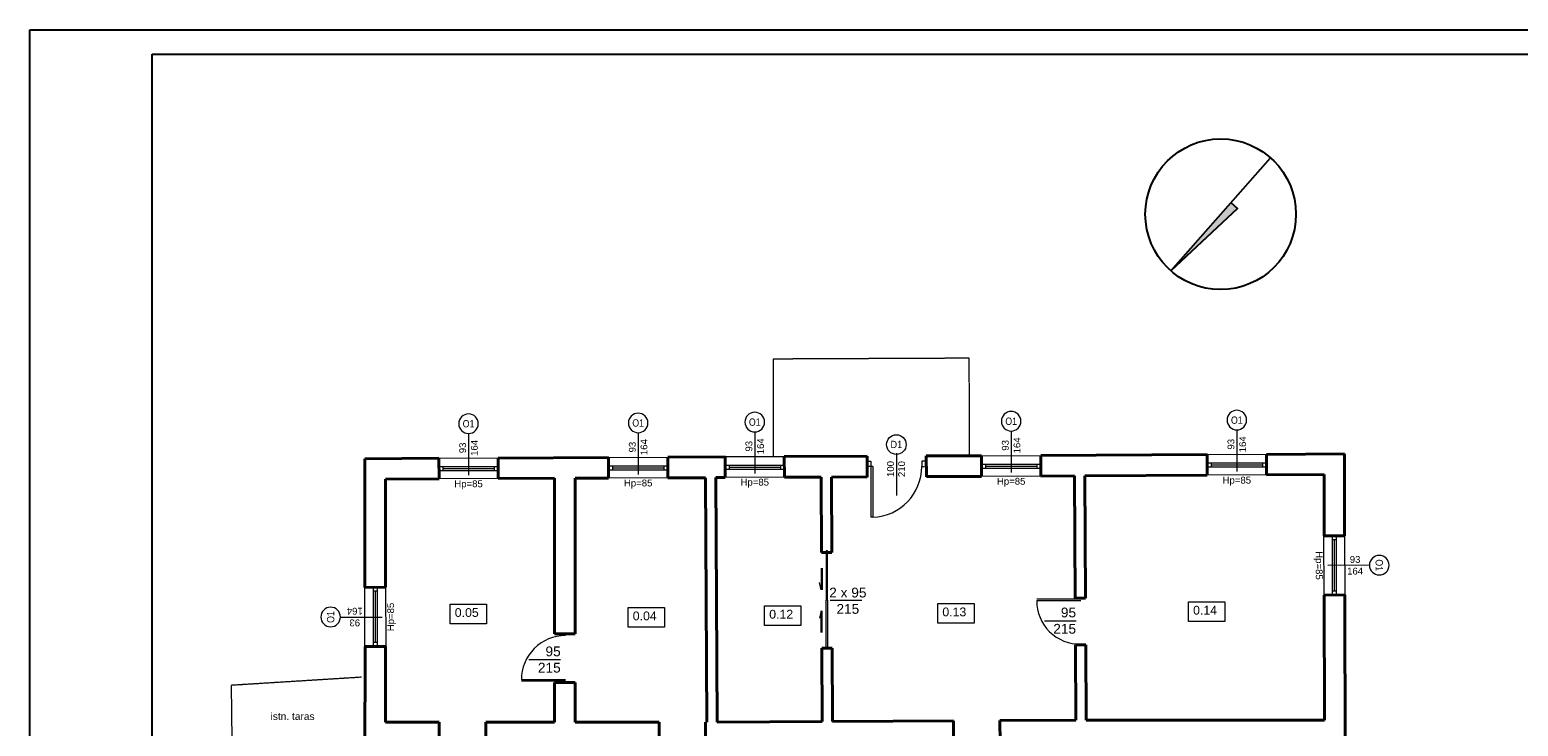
# Model space of a CAD drawing. Header units: millimetres. Extents: x -94648 to 68781, y -29623 to 11990.
# Tile 134 of 181: x 2139 to 5180, y 6998 to 8421. Entities that reach past the tile are written whole.
import ezdxf
from ezdxf.enums import TextEntityAlignment as Align

# ---------------------------------------------------------------- set-up
doc = ezdxf.new("R2010")
doc.units = ezdxf.units.MM
for name, pattern in [('1', [0]), ('BUD', [0]), ('KOC', [2, 1.5, -0.5])]:
    doc.linetypes.add(name, pattern=pattern)
for name, color, linetype, lineweight in [('-DRZWI I OKNA', 4, 'Continuous', 5), ('1_opisy', 9, 'Continuous', 5), ('A_POWTARZALNE$0$A21_DRZWI_OKNA', 153, 'Continuous', 15), ('A_POWTARZALNE$0$DRZWI OPIS', 2, 'Continuous', 15), ('A_POWTARZALNE$0$OKNA OPIS', 153, 'Continuous', 20), ('A_POWTARZALNE$0$opisy drzwi okien', 3, 'Continuous', 15), ('SDR_L_1', 7, '1', 18), ('Wykonawcze', 7, 'Continuous', 15), ('Ściany', 7, 'Continuous', 40)]:
    doc.layers.add(name, color=color, linetype=linetype, lineweight=lineweight)
doc.layers.add('A_TEXT', color=1, linetype='Continuous')
doc.styles.add('A_POWTARZALNE$0$ISO', font='arial.ttf')
doc.styles.get("Standard").update_dxf_attribs({"font": 'arial.ttf'})
doc.styles.add('wojtek', font='arial.ttf', dxfattribs={"height": 100})

# ---------------------------------------------------------------- blocks, each defined once
blk = doc.blocks.new('A_POWTARZALNE$0$znak okna')
at = {"color": 8, "linetype": 'Continuous'}
blk.add_line((0, -85), (0, 0), dxfattribs=at)
at = {"layer": 'A_POWTARZALNE$0$opisy drzwi okien', "color": 8}
blk.add_circle((0, -105), 20, dxfattribs=at)
at = {"color": 8, "style": 'A_POWTARZALNE$0$ISO'}
for tag, rotation, p in [('HP', 360, (0, 5.5)), ('SO', 90, (-5, -50.3)), ('HO', 90, (18.8, -50.3))]:
    blk.add_attdef(tag, text='', height=14, rotation=rotation, dxfattribs=at).set_placement(p, align=Align.CENTER)
at = {"layer": 'A_POWTARZALNE$0$opisy drzwi okien', "color": 8, "style": 'A_POWTARZALNE$0$ISO', "width": 0.7927}
blk.add_attdef('OX', text='', height=15, dxfattribs=at).set_placement((-12, -112.5), (12, -112.5), align=Align.FIT)
blk = doc.blocks.new('A_POWTARZALNE$0$drzwi 104 mur')
at = {"color": 8, "linetype": 'Continuous'}
for p, q in [((0.1, 47), (-93.8, 47)), ((-93.8, 43.5), (-93.8, 47)), ((0.1, 43.5), (-93.8, 43.5)), ((0.1, 47), (0.1, 52)), ((10.1, 47), (0.1, 47)), ((0.1, 43.5), (0.1, 47)), ((10.1, 52), (10.1, 47)), ((24.7, 0), (-24.7, 0)), ((10.1, -47), (0.1, -47)), ((0.1, -47), (0.1, -52)), ((10.1, -52), (10.1, -47))]:
    blk.add_line(p, q, dxfattribs=at)
blk.add_arc((0.1, 47), 94, 182.1338, 270, dxfattribs=at)
blk = doc.blocks.new('A_POWTARZALNE$0$znak drzwi')
at = {"color": 8, "linetype": 'ByBlock'}
blk.add_line((0, 84.2), (0, 0), dxfattribs=at)
at = {"layer": 'A_POWTARZALNE$0$opisy drzwi okien', "color": 8}
blk.add_circle((0, 104.2), 20, dxfattribs=at)
at = {"color": 8, "linetype": 'ByBlock', "style": 'A_POWTARZALNE$0$ISO'}
for tag, p in [('S', (-5, 54.2)), ('H', (17.7, 54.2))]:
    blk.add_attdef(tag, text='', height=14, rotation=90, dxfattribs=at).set_placement(p, align=Align.CENTER)
at = {"layer": 'A_POWTARZALNE$0$opisy drzwi okien', "color": 8, "style": 'A_POWTARZALNE$0$ISO', "width": 0.824464}
blk.add_attdef('DX', text='', height=15, dxfattribs=at).set_placement((-12, 96.7), (12, 96.7), align=Align.FIT)
blk = doc.blocks.new('n')
at = {"linetype": 'BUD'}
h = blk.add_hatch(color=8, dxfattribs=at)
h.dxf.hatch_style = 1
h.paths.add_polyline_path([(11822, -6435), (11883, -5816), (11883, -6435)])
at = {"color": 8, "linetype": 'BUD'}
for points in [[(11883, -6435), (11822, -6435), (11883, -5816)], [(11883, -5816), (11883, -6841)]]:
    blk.add_lwpolyline(points, dxfattribs=at)
blk.add_circle((11883, -6329), 513, dxfattribs=at)

msp = doc.modelspace()

# ---------------------------------------------------------------- linework, layer by layer
at = {"layer": '-DRZWI I OKNA'}
for p, q in [((2974.86467, 7545.30654), (3095.86161, 7545.88262)), ((3321.39902, 7546.77001), (3442.39597, 7547.34608)), ((3559.59753, 7548.63879), (3680.39329, 7548.47498)), ((4083.38964, 7550.417), (4204.38659, 7550.99308)), ((4544.38433, 7552.69563), (4665.38128, 7553.2717)), ((2975.06775, 7528.15144), (3095.94682, 7528.15144)), ((2975.06775, 7520.15144), (3095.98527, 7520.15144)), ((2983.06775, 7528.15144), (2983.06775, 7520.15144)), ((2983.06775, 7524.15144), (3087.94682, 7524.15144)), ((3087.94682, 7528.15144), (3087.94682, 7520.15144)), ((3321.6021, 7529.61491), (3442.48118, 7529.61491)), ((3321.6021, 7521.61491), (3442.51962, 7521.61491)), ((3329.6021, 7529.61491), (3329.6021, 7521.61491)), ((3329.6021, 7525.61491), (3434.48118, 7525.61491)), ((3434.48118, 7529.61491), (3434.48118, 7521.61491)), ((3559.59753, 7531.13879), (3680.4766, 7531.13879)), ((3559.59753, 7523.13879), (3680.51504, 7523.13879)), ((3567.59753, 7531.13879), (3567.59753, 7523.13879)), ((3567.59753, 7527.13879), (3672.4766, 7527.13879)), ((3672.4766, 7531.13879), (3672.4766, 7523.13879)), ((4083.59272, 7533.2619), (4204.4718, 7533.2619)), ((4083.59272, 7525.2619), (4204.51024, 7525.2619)), ((4091.59272, 7533.2619), (4091.59272, 7525.2619)), ((4091.59272, 7529.2619), (4196.4718, 7529.2619)), ((4196.4718, 7533.2619), (4196.4718, 7525.2619)), ((4665.58398, 7511.0922), (4544.58525, 7510.49477)), ((4544.58742, 7535.54053), (4665.46649, 7535.54053)), ((4544.58742, 7527.54053), (4665.50493, 7527.54053)), ((4552.58742, 7535.54053), (4552.58742, 7527.54053)), ((4552.58742, 7531.54053), (4657.46649, 7531.54053)), ((4657.46649, 7535.54053), (4657.46649, 7527.54053)), ((3096.06431, 7503.70311), (2975.06559, 7503.10568)), ((3442.59866, 7505.16658), (3321.59994, 7504.56915)), ((3680.59582, 7506.33004), (3559.59753, 7505.63879)), ((4204.58928, 7508.81357), (4083.59056, 7508.21614)), ((4783.5132, 7265.67379), (4782.91577, 7386.67252)), ((4799.96153, 7386.67035), (4799.96153, 7265.75284)), ((4807.96153, 7378.67035), (4799.96153, 7378.67035)), ((4803.96153, 7378.67035), (4803.96153, 7273.79128)), ((4807.96153, 7386.67035), (4807.96153, 7265.79128)), ((4825.11663, 7386.87344), (4825.6927, 7265.87649)), ((3768.79533, 7355.83569), (3765.79533, 7355.83569)), ((3765.79533, 7355.83569), (3765.79533, 7255.83569)), ((3768.79533, 7255.83569), (3768.79533, 7355.83569)), ((3755.39561, 7320.73109), (3755.39561, 7276.20289)), ((3757.69968, 7320.73109), (3757.69968, 7276.20289)), ((2823.49235, 7160.35678), (2823.43202, 7281.35808)), ((2840.47778, 7281.35592), (2840.47778, 7160.4384)), ((2848.47778, 7273.35592), (2840.47778, 7273.35592)), ((2844.47778, 7273.35592), (2844.47778, 7168.47685)), ((2848.47778, 7281.35592), (2848.47778, 7160.47685)), ((2865.63288, 7281.559), (2866.20896, 7160.56206)), ((3755.39561, 7276.20289), (3752.45798, 7291.10436)), ((4807.96153, 7273.79128), (4799.96153, 7273.79128)), ((3768.79533, 7255.83569), (3765.79533, 7255.83569)), ((3765.79533, 7154.95141), (3765.79533, 7254.95141)), ((3768.79533, 7254.95141), (3765.79533, 7254.95141)), ((3768.79533, 7254.95141), (3768.79533, 7154.95141)), ((4286.18209, 7257.25372), (4196.23211, 7257.25372)), ((4196.29228, 7254.25372), (4286.18209, 7254.25372)), ((3755.39561, 7233.69994), (3752.45798, 7218.79847)), ((3755.39561, 7189.17173), (3755.39561, 7233.69994)), ((3757.69968, 7189.17173), (3757.69968, 7233.69994)), ((2848.47778, 7168.47685), (2840.47778, 7168.47685)), ((3768.79533, 7154.95141), (3765.79533, 7154.95141)), ((3233.33716, 7089.89973), (3143.38717, 7089.89973)), ((3143.44734, 7092.89973), (3233.33716, 7092.89973))]:
    msp.add_line(p, q, dxfattribs=at)
at = {"layer": '-DRZWI I OKNA', "color": 0}
for p, q in [((3774.13548, 7255.33167), (3838.8883, 7255.33039)), ((4211.64451, 7212.99537), (4276.39734, 7212.99409)), ((3158.79958, 7134.15808), (3223.55241, 7134.15935))]:
    msp.add_line(p, q, dxfattribs=at)
at = {"layer": '-DRZWI I OKNA'}
for centre, radius, start, end in [((4283.95017, 7253.17708), 87.6645, 179.29631251, 271.45890022), ((3233.25943, 7093.08748), 89.81228, 89.95041342, 180.11977512)]:
    msp.add_arc(centre, radius, start, end, dxfattribs=at)
at = {"layer": '1_opisy'}
for points in [[(2997.775, 7247.30399), (3072.02668, 7247.30399), (3072.02668, 7207.22998), (2997.775, 7207.22998)], [(3361.38303, 7240.38285), (3435.63472, 7240.38285), (3435.63472, 7200.30884), (3361.38303, 7200.30884)], [(3640.14921, 7243.84342), (3714.40089, 7243.84342), (3714.40089, 7203.76941), (3640.14921, 7203.76941)], [(3993.80044, 7248.53993), (4068.05212, 7248.53993), (4068.05212, 7208.46591), (3993.80044, 7208.46591)], [(4506.04641, 7251.99871), (4580.29809, 7251.99871), (4580.29809, 7211.92469), (4506.04641, 7211.92469)]]:
    msp.add_lwpolyline(points, close=True, dxfattribs=at)
at = {"layer": 'A_TEXT'}
for points in [[(2139.00046, 8420.65838), (6339.00046, 8420.65838), (6339.00046, 5450.65838), (2139.00046, 5450.65838)], [(2389.00046, 8370.65838), (6289.00046, 8370.65838), (6289.00046, 5500.65838), (2389.00046, 5500.65838)]]:
    msp.add_lwpolyline(points, close=True, dxfattribs=at)
at = {"layer": 'SDR_L_1', "linetype": 'KOC', "lineweight": 18}
for p, q in [((3658.1284, 7748.50214), (4057.51607, 7750.25651)), ((3658.45395, 7547.97477), (3658.1284, 7748.50214)), ((4057.51607, 7750.25651), (4058.39382, 7550.56287)), ((2816.92194, 7097.7945), (2550.43256, 7081.18473)), ((2550.43256, 7081.18473), (2555.21979, 6688.18573))]:
    msp.add_line(p, q, dxfattribs=at)
at = {"layer": 'Ściany', "linetype": 'BUD'}
for p, q in [((2823.62262, 7544.3577), (2823.43202, 7281.35808)), ((2974.86572, 7545.08451), (2823.62262, 7544.3577)), ((3321.39911, 7546.7498), (3095.86266, 7545.66597)), ((3559.39447, 7547.89351), (3442.39604, 7547.33127)), ((3849.39025, 7549.28711), (3680.39329, 7548.47498)), ((4083.38966, 7550.41162), (3970.38907, 7549.86858)), ((4544.38466, 7552.62697), (4204.38659, 7550.99308)), ((4824.71878, 7553.97414), (4665.38158, 7553.20843)), ((4782.71914, 7553.7723), (4782.71889, 7553.87414)), ((4825.11663, 7386.87344), (4824.71878, 7553.97414)), ((4783.27384, 7386.77381), (4782.99667, 7511.77315)), ((4824.92061, 7511.97462), (4824.81877, 7511.97413)), ((2975.06571, 7503.08011), (2865.60844, 7502.55898)), ((2865.60844, 7502.55898), (2865.6275, 7281.55898)), ((4784.10967, 7009.81841), (4783.54236, 7265.67393)), ((4826.17135, 6943.88497), (4825.40471, 7265.87511)), ((2865.63793, 7160.55931), (2865.65124, 7006.18931))]:
    msp.add_line(p, q, dxfattribs=at)
at = {"layer": 'Ściany'}
for p, q in [((2975.06559, 7503.10568), (2974.86469, 7545.30116)), ((3096.06431, 7503.70311), (3095.86161, 7545.88262)), ((3321.59994, 7504.56915), (3321.39904, 7546.76462)), ((3442.59866, 7505.16658), (3442.39597, 7547.34608)), ((3559.59753, 7505.63879), (3559.39447, 7547.89351)), ((3680.59582, 7506.33004), (3680.39329, 7548.47498)), ((3849.59536, 7506.60654), (3849.39025, 7549.28711)), ((3970.59365, 7507.29778), (3970.38907, 7549.86858)), ((4083.59056, 7508.21614), (4083.38966, 7550.41162)), ((4204.58928, 7508.81357), (4204.38659, 7550.99308)), ((4544.58525, 7510.49477), (4544.38436, 7552.69024)), ((4665.58398, 7511.0922), (4665.38128, 7553.2717)), ((4665.58373, 7511.14357), (4782.99667, 7511.77315)), ((3096.06431, 7503.70311), (3211.06316, 7504.21909)), ((3211.06316, 7504.21909), (3211.06316, 7186.21909)), ((3321.59994, 7504.56915), (3253.06316, 7504.23075)), ((3253.06316, 7504.21909), (3253.06316, 7186.21909)), ((3442.59884, 7505.12992), (3519.59778, 7505.53511)), ((3522.06316, 7006.21909), (3519.59778, 7505.53511)), ((3540.59753, 7505.63879), (3559.59708, 7505.73261)), ((3543.0629, 7006.32278), (3540.59753, 7505.63879)), ((3680.59582, 7506.33004), (3755.59491, 7506.70035)), ((3756.35686, 7352.38012), (3755.59491, 7506.70035)), ((3776.59491, 7506.70035), (3849.59317, 7507.06078)), ((3777.35635, 7352.48381), (3776.59491, 7506.70035)), ((3970.59192, 7507.65821), (4083.59054, 7508.21614)), ((4204.58928, 7508.81357), (4273.58885, 7509.15426)), ((4274.82319, 7259.16035), (4273.58885, 7509.15426)), ((4294.58885, 7509.15426), (4544.58525, 7510.49477)), ((4295.82268, 7259.26404), (4294.58885, 7509.15426)), ((4782.99667, 7386.77315), (4825.11663, 7386.87344)), ((3756.35686, 7352.38012), (3777.35635, 7352.48381)), ((2823.43202, 7281.35808), (2865.6275, 7281.55898)), ((4274.82319, 7259.16035), (4295.82268, 7259.26404)), ((4783.5132, 7265.67379), (4825.6927, 7265.87649)), ((3253.06316, 7186.21909), (3211.06316, 7186.21909)), ((2824.02945, 7160.35936), (2823.82363, 6933.99015)), ((2824.02945, 7160.35936), (2866.20896, 7160.56206)), ((3757.31967, 7157.3825), (3778.31915, 7157.48619)), ((3758.06028, 7007.38433), (3757.31967, 7157.3825)), ((3779.06028, 7007.38433), (3778.31915, 7157.48619)), ((4275.29225, 7164.16151), (4296.29174, 7164.2652)), ((4276.05423, 7009.83824), (4275.29225, 7164.16151)), ((4297.05423, 7009.83824), (4296.29174, 7164.2652)), ((3211.06316, 7087.21909), (3211.06316, 7006.21909)), ((3253.06316, 7087.21909), (3211.06316, 7087.21909)), ((3253.06316, 7087.21909), (3253.06316, 7006.21909)), ((2975.65124, 7006.19879), (2865.65124, 7006.18931)), ((2975.65124, 7006.19879), (2975.65124, 6964.18931)), ((3070.65124, 7006.19879), (3211.06316, 7006.21909)), ((3070.65124, 7006.19879), (3070.65124, 6964.18931)), ((3253.06316, 7006.21909), (3424.69564, 7006.21909)), ((3424.69564, 6963.23199), (3424.69564, 7006.21909)), ((3519.69564, 7006.21909), (3522.06316, 7006.21909)), ((3519.69564, 6963.23199), (3519.69564, 7006.21909)), ((3543.0629, 7006.32278), (3758.06028, 7007.38433)), ((3779.06028, 7007.38433), (4026.05692, 7008.60388)), ((4026.15666, 6963.62183), (4026.05692, 7008.60388)), ((4121.05611, 7009.07294), (4276.05423, 7009.83824)), ((4121.05611, 7009.07294), (4121.15536, 6964.31507)), ((4297.05423, 7009.83824), (4784.10967, 7009.81841))]:
    msp.add_line(p, q, dxfattribs=at)

# ---------------------------------------------------------------- block references
at = {"linetype": 'BUD', "xscale": 0.2999999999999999, "yscale": 0.2999999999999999, "zscale": 0.2999999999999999, "rotation": 138.6311777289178}
msp.add_blockref('n', (5992.3225, 4262.77908), dxfattribs=at)
at = {"layer": 'A_POWTARZALNE$0$A21_DRZWI_OKNA', "xscale": 1.104972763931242, "yscale": 1.104972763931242, "zscale": 1.104972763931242, "rotation": 89.99998577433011}
msp.add_blockref('A_POWTARZALNE$0$drzwi 104 mur', (3909.3718, 7528.4327), dxfattribs=at)
at = {"layer": 'A_POWTARZALNE$0$DRZWI OPIS'}
ref = msp.add_blockref('A_POWTARZALNE$0$znak drzwi', (3909.37203, 7468.95533), dxfattribs=dict(at, rotation=0.0001772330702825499))
ref.add_attrib('H', '210', dxfattribs={"layer": '0', "color": 0, "linetype": 'ByBlock', "height": 14, "rotation": 90.00017722, "style": 'A_POWTARZALNE$0$ISO'}).set_placement((3927.10263, 7523.11156), align=Align.CENTER)
ref.add_attrib('S', '100', dxfattribs={"layer": '0', "color": 0, "linetype": 'ByBlock', "height": 14, "rotation": 90.00017722, "style": 'A_POWTARZALNE$0$ISO'}).set_placement((3904.37186, 7523.28339), align=Align.CENTER)
ref.add_attrib('DX', 'D1', dxfattribs={"layer": 'A_POWTARZALNE$0$opisy drzwi okien', "height": 15, "rotation": 0.00017723, "style": 'A_POWTARZALNE$0$ISO', "width": 0.895951}).set_placement((3897.37173, 7565.8775), (3921.37173, 7565.87757), align=Align.FIT)
at = {"layer": 'A_POWTARZALNE$0$OKNA OPIS'}
ref = msp.add_blockref('A_POWTARZALNE$0$znak okna', (3035.36329, 7510.75194), dxfattribs=dict(at, xscale=-1, rotation=180.0001772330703))
ref.add_attrib('HP', 'Hp=85', dxfattribs={"layer": '0', "height": 14, "rotation": 0.00017723, "style": 'A_POWTARZALNE$0$ISO'}).set_placement((3035.36337, 7486.06637), align=Align.CENTER)
ref.add_attrib('HO', '164', dxfattribs={"layer": '0', "height": 14, "rotation": 90.00017722, "style": 'A_POWTARZALNE$0$ISO'}).set_placement((3054.18644, 7566.33812), align=Align.CENTER)
ref.add_attrib('SO', '93', dxfattribs={"layer": '0', "height": 14, "rotation": 90.00017722, "style": 'A_POWTARZALNE$0$ISO'}).set_placement((3030.36312, 7566.40578), align=Align.CENTER)
ref.add_attrib('OX', 'O1', dxfattribs={"layer": 'A_POWTARZALNE$0$opisy drzwi okien', "height": 15, "rotation": 0.00017723, "style": 'A_POWTARZALNE$0$ISO', "width": 0.858565}).set_placement((3023.36299, 7608.24167), (3047.36299, 7608.24175), align=Align.FIT)
ref = msp.add_blockref('A_POWTARZALNE$0$znak okna', (3381.89715, 7512.31829), dxfattribs=dict(at, xscale=-1, rotation=180.0001772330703))
ref.add_attrib('HP', 'Hp=85', dxfattribs={"layer": '0', "height": 14, "rotation": 0.00017723, "style": 'A_POWTARZALNE$0$ISO'}).set_placement((3381.89723, 7487.63273), align=Align.CENTER)
ref.add_attrib('HO', '164', dxfattribs={"layer": '0', "height": 14, "rotation": 90.00017722, "style": 'A_POWTARZALNE$0$ISO'}).set_placement((3400.7203, 7567.90447), align=Align.CENTER)
ref.add_attrib('SO', '93', dxfattribs={"layer": '0', "height": 14, "rotation": 90.00017722, "style": 'A_POWTARZALNE$0$ISO'}).set_placement((3376.89698, 7567.97214), align=Align.CENTER)
ref.add_attrib('OX', 'O1', dxfattribs={"layer": 'A_POWTARZALNE$0$opisy drzwi okien', "height": 15, "rotation": 0.00017723, "style": 'A_POWTARZALNE$0$ISO', "width": 0.858565}).set_placement((3369.89685, 7609.80802), (3393.89685, 7609.8081), align=Align.FIT)
ref = msp.add_blockref('A_POWTARZALNE$0$znak okna', (3620.09615, 7514.08419), dxfattribs=dict(at, xscale=-1, rotation=180.0001772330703))
ref.add_attrib('HP', 'Hp=85', dxfattribs={"layer": '0', "height": 14, "rotation": 0.00017723, "style": 'A_POWTARZALNE$0$ISO'}).set_placement((3620.09623, 7489.39863), align=Align.CENTER)
ref.add_attrib('HO', '164', dxfattribs={"layer": '0', "height": 14, "rotation": 90.00017722, "style": 'A_POWTARZALNE$0$ISO'}).set_placement((3638.9193, 7569.67037), align=Align.CENTER)
ref.add_attrib('SO', '93', dxfattribs={"layer": '0', "height": 14, "rotation": 90.00017722, "style": 'A_POWTARZALNE$0$ISO'}).set_placement((3615.09598, 7569.73804), align=Align.CENTER)
ref.add_attrib('OX', 'O1', dxfattribs={"layer": 'A_POWTARZALNE$0$opisy drzwi okien', "height": 15, "rotation": 0.00017723, "style": 'A_POWTARZALNE$0$ISO', "width": 0.858565}).set_placement((3608.09585, 7611.57392), (3632.09585, 7611.574), align=Align.FIT)
ref = msp.add_blockref('A_POWTARZALNE$0$znak okna', (4143.88829, 7515.85702), dxfattribs=dict(at, xscale=-1, rotation=180.0001772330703))
ref.add_attrib('HP', 'Hp=85', dxfattribs={"layer": '0', "height": 14, "rotation": 0.00017723, "style": 'A_POWTARZALNE$0$ISO'}).set_placement((4143.88836, 7491.17145), align=Align.CENTER)
ref.add_attrib('HO', '164', dxfattribs={"layer": '0', "height": 14, "rotation": 90.00017722, "style": 'A_POWTARZALNE$0$ISO'}).set_placement((4162.71144, 7571.44319), align=Align.CENTER)
ref.add_attrib('SO', '93', dxfattribs={"layer": '0', "height": 14, "rotation": 90.00017722, "style": 'A_POWTARZALNE$0$ISO'}).set_placement((4138.88812, 7571.51086), align=Align.CENTER)
ref.add_attrib('OX', 'O1', dxfattribs={"layer": 'A_POWTARZALNE$0$opisy drzwi okien', "height": 15, "rotation": 0.00017723, "style": 'A_POWTARZALNE$0$ISO', "width": 0.858565}).set_placement((4131.88799, 7613.34675), (4155.88799, 7613.34682), align=Align.FIT)
ref = msp.add_blockref('A_POWTARZALNE$0$znak okna', (4604.88295, 7518.14103), dxfattribs=dict(at, xscale=-1, rotation=180.0001772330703))
ref.add_attrib('HP', 'Hp=85', dxfattribs={"layer": '0', "height": 14, "rotation": 0.00017723, "style": 'A_POWTARZALNE$0$ISO'}).set_placement((4604.88303, 7493.45546), align=Align.CENTER)
ref.add_attrib('HO', '164', dxfattribs={"layer": '0', "height": 14, "rotation": 90.00017722, "style": 'A_POWTARZALNE$0$ISO'}).set_placement((4623.70611, 7573.7272), align=Align.CENTER)
ref.add_attrib('SO', '93', dxfattribs={"layer": '0', "height": 14, "rotation": 90.00017722, "style": 'A_POWTARZALNE$0$ISO'}).set_placement((4599.88278, 7573.79487), align=Align.CENTER)
ref.add_attrib('OX', 'O1', dxfattribs={"layer": 'A_POWTARZALNE$0$opisy drzwi okien', "height": 15, "rotation": 0.00017723, "style": 'A_POWTARZALNE$0$ISO', "width": 0.858565}).set_placement((4592.88265, 7615.63076), (4616.88265, 7615.63083), align=Align.FIT)
ref = msp.add_blockref('A_POWTARZALNE$0$znak okna', (4790.85045, 7326.21099), dxfattribs=dict(at, xscale=-1, rotation=90.27296496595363))
ref.add_attrib('HP', 'Hp=85', dxfattribs={"layer": '0', "height": 14, "rotation": 270.27296497, "style": 'A_POWTARZALNE$0$ISO'}).set_placement((4766.16517, 7326.09338), align=Align.CENTER)
ref.add_attrib('HO', '164', dxfattribs={"layer": '0', "height": 14, "rotation": 0.27296496, "style": 'A_POWTARZALNE$0$ISO'}).set_placement((4846.52562, 7307.65269), align=Align.CENTER)
ref.add_attrib('SO', '93', dxfattribs={"layer": '0', "height": 14, "rotation": 0.27296496, "style": 'A_POWTARZALNE$0$ISO'}).set_placement((4846.47986, 7331.47607), align=Align.CENTER)
ref.add_attrib('OX', 'O1', dxfattribs={"layer": 'A_POWTARZALNE$0$opisy drzwi okien', "height": 15, "rotation": 270.27296497, "style": 'A_POWTARZALNE$0$ISO', "width": 0.858565}).set_placement((4888.28195, 7338.6753), (4888.39628, 7314.67557), align=Align.FIT)
ref = msp.add_blockref('A_POWTARZALNE$0$znak okna', (2858.58406, 7220.85798), dxfattribs=dict(at, xscale=-1, rotation=270.0001772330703))
ref.add_attrib('HP', 'Hp=85', dxfattribs={"layer": '0', "height": 14, "rotation": 90.00017723, "style": 'A_POWTARZALNE$0$ISO'}).set_placement((2883.26962, 7220.85806), align=Align.CENTER)
ref.add_attrib('HO', '164', dxfattribs={"layer": '0', "height": 14, "rotation": 180.00017722, "style": 'A_POWTARZALNE$0$ISO'}).set_placement((2802.99788, 7239.68113), align=Align.CENTER)
ref.add_attrib('SO', '93', dxfattribs={"layer": '0', "height": 14, "rotation": 180.00017722, "style": 'A_POWTARZALNE$0$ISO'}).set_placement((2802.93021, 7215.85781), align=Align.CENTER)
ref.add_attrib('OX', 'O1', dxfattribs={"layer": 'A_POWTARZALNE$0$opisy drzwi okien', "height": 15, "rotation": 90.00017723, "style": 'A_POWTARZALNE$0$ISO', "width": 0.858565}).set_placement((2761.09432, 7208.85768), (2761.09425, 7232.85768), align=Align.FIT)

# ---------------------------------------------------------------- texts
at = {"layer": '-DRZWI I OKNA', "color": 0, "char_height": 20, "width": 122.2187666}
for s, insert, attachment_point, rotation in [('\\pxqc;2 x 95\\P215', (3871.36751, 7227.12836), 9, 359.98502278), (' 95\\P215', (4276.48304, 7186.47445), 9, 359.98502278), (' 95\\P215', (3223.63811, 7160.67899), 3, 0.01497722)]:
    msp.add_mtext(s, dxfattribs=dict(at, insert=insert, attachment_point=attachment_point, rotation=rotation))
at = {"layer": '1_opisy', "color": 0, "lineweight": 0, "char_height": 21.6125, "width": 68.5084519, "attachment_point": 1, "style": 'wojtek'}
for s, insert in [('{\\H0.83285x;0.05}  ', (3007.23214, 7239.04126)), ('{\\H0.83285x;0.13}', (4003.25757, 7240.27719)), ('{\\H0.83285x;0.14}  ', (4515.50354, 7243.73597)), ('{\\H0.83285x;0.04}  ', (3370.84017, 7232.12012)), ('{\\H0.83285x;0.12}', (3649.60635, 7235.58069))]:
    msp.add_mtext(s, dxfattribs=dict(at, insert=insert))
at = {"layer": 'Wykonawcze', "insert": (2570.5803, 7017.88033), "char_height": 14.85, "width": 210.5914433, "attachment_point": 4}
msp.add_mtext('\\pxqc;istn. taras', dxfattribs=at)

doc.saveas('drawing.dxf')
